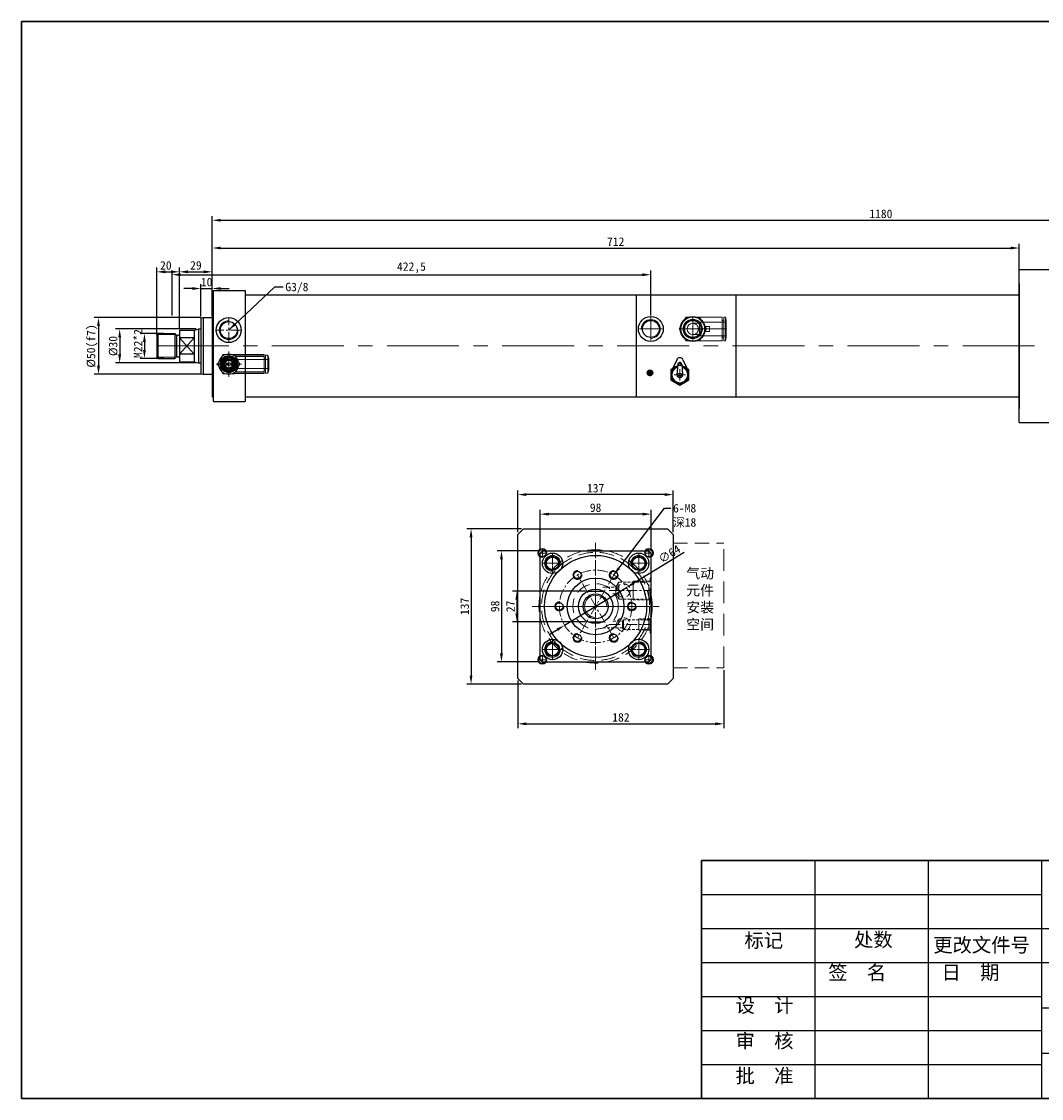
# Model space of a CAD drawing. Header units: millimetres. Extents: x 2033 to 3433, y 4611 to 5561.
# Tile 1 of 2: x 2033 to 2933, y 4611 to 5561. Entities that reach past the tile are written whole.
import ezdxf

# ---------------------------------------------------------------- set-up
doc = ezdxf.new("R2010")
doc.units = ezdxf.units.MM
doc.header["$MEASUREMENT"] = 0
doc.linetypes.add('CENTER', pattern=[50.8, 31.75, -6.35, 6.35, -6.35])
doc.linetypes.add('DASHED', pattern=[19.05, 12.7, -6.35])
doc.layers.get('Defpoints').update_dxf_attribs({"lineweight": 25})
for name, color, linetype, lineweight in [('图层1', 7, 'Continuous', 25), ('图层2', 3, 'CENTER', 13), ('图层3', 2, 'Continuous', 13), ('图层4', 1, 'Continuous', 30), ('图层5', 5, 'DASHED', 13), ('图层7', 4, 'Continuous', 13)]:
    doc.layers.add(name, color=color, linetype=linetype, lineweight=lineweight)
doc.dimstyles.new('ISO-25', dxfattribs={"dimscale": 2, "dimtxt": 2.5, "dimasz": 2.5, "dimexe": 1.25, "dimexo": 0.625, "dimtad": 1, "dimtxsty": 'Standard', "dimcen": 2.5, "dimadec": 0, "dimazin": 0, "dimtfac": 1, "dimtmove": 0, "dimatfit": 3, "dimfxl": 0, "dimarcsym": 0})

# ---------------------------------------------------------------- blocks, each defined once
blk = doc.blocks.new('*D87')
at = {"layer": 'Defpoints', "color": 0, "transparency": 16777216}
for p in [(3381.51, 5385.42), (2201.51, 5319.51), (3381.51, 5319.01)]:
    blk.add_point(p, dxfattribs=at)
at = {"layer": '图层3', "color": 0, "lineweight": -2, "transparency": 16777216}
for p, q in [((2201.51, 5321.39), (2201.51, 5389.17)), ((3381.51, 5320.89), (3381.51, 5389.17)), ((2209.01, 5385.42), (3374.01, 5385.42))]:
    blk.add_line(p, q, dxfattribs=at)
at = {"layer": '图层3', "color": 0, "transparency": 16777216}
for points in [[(2209.01, 5386.67), (2209.01, 5384.17), (2201.51, 5385.42)], [(3374.01, 5386.67), (3374.01, 5384.17), (3381.51, 5385.42)]]:
    blk.add_solid(points, dxfattribs=at)
at = {"layer": '图层3', "color": 0, "transparency": 16777216, "insert": (2791.51, 5391.05), "char_height": 7.5, "attachment_point": 5}
blk.add_mtext('1180', dxfattribs=at)
blk = doc.blocks.new('*D88')
at = {"layer": 'Defpoints', "color": 0, "transparency": 16777216}
for p in [(2201.51, 5339.93), (2201.51, 5299.51), (2172.51, 5288.51)]:
    blk.add_point(p, dxfattribs=at)
at = {"layer": '图层3', "color": 0, "lineweight": -2, "transparency": 16777216}
for p, q in [((2172.51, 5290.39), (2172.51, 5343.68)), ((2180.01, 5339.93), (2194.01, 5339.93)), ((2201.51, 5301.39), (2201.51, 5343.68))]:
    blk.add_line(p, q, dxfattribs=at)
at = {"layer": '图层3', "color": 0, "transparency": 16777216}
for points in [[(2180.01, 5341.18), (2180.01, 5338.68), (2172.51, 5339.93)], [(2194.01, 5338.68), (2194.01, 5341.18), (2201.51, 5339.93)]]:
    blk.add_solid(points, dxfattribs=at)
at = {"layer": '图层3', "color": 0, "transparency": 16777216, "insert": (2187.01, 5345.56), "char_height": 7.5, "attachment_point": 5}
blk.add_mtext('29', dxfattribs=at)
blk = doc.blocks.new('*D89')
at = {"layer": 'Defpoints', "color": 0, "transparency": 16777216}
for p in [(2193.51, 5299.51), (2101.09, 5249.51), (2193.51, 5249.51)]:
    blk.add_point(p, dxfattribs=at)
at = {"layer": '图层3', "color": 0, "lineweight": -2, "transparency": 16777216}
for p, q in [((2191.64, 5299.51), (2097.34, 5299.51)), ((2101.09, 5292.01), (2101.09, 5257.01)), ((2191.64, 5249.51), (2097.34, 5249.51))]:
    blk.add_line(p, q, dxfattribs=at)
at = {"layer": '图层3', "color": 0, "transparency": 16777216}
for points in [[(2102.34, 5292.01), (2099.84, 5292.01), (2101.09, 5299.51)], [(2099.84, 5257.01), (2102.34, 5257.01), (2101.09, 5249.51)]]:
    blk.add_solid(points, dxfattribs=at)
at = {"layer": '图层3', "color": 0, "transparency": 16777216, "insert": (2095.46, 5274.51), "char_height": 7.5, "attachment_point": 5, "rotation": 90}
blk.add_mtext('%%c50(f7)', dxfattribs=at)
blk = doc.blocks.new('*D90')
at = {"layer": 'Defpoints', "color": 0, "transparency": 16777216}
for p in [(2160.51, 5285.51), (2141.61, 5263.51), (2160.51, 5263.51)]:
    blk.add_point(p, dxfattribs=at)
at = {"layer": '图层3', "color": 0, "lineweight": -2, "transparency": 16777216}
for p, q in [((2158.64, 5285.51), (2137.86, 5285.51)), ((2141.61, 5278.01), (2141.61, 5271.01)), ((2158.64, 5263.51), (2137.86, 5263.51))]:
    blk.add_line(p, q, dxfattribs=at)
at = {"layer": '图层3', "color": 0, "transparency": 16777216}
for points in [[(2142.86, 5278.01), (2140.36, 5278.01), (2141.61, 5285.51)], [(2140.36, 5271.01), (2142.86, 5271.01), (2141.61, 5263.51)]]:
    blk.add_solid(points, dxfattribs=at)
at = {"layer": '图层3', "color": 0, "transparency": 16777216, "insert": (2135.98, 5276.65), "char_height": 7.5, "attachment_point": 5, "rotation": 90}
blk.add_mtext('M22*2', dxfattribs=at)
blk = doc.blocks.new('*D91')
at = {"layer": 'Defpoints', "color": 0, "transparency": 16777216}
for p in [(2172.51, 5339.93), (2172.51, 5299.51), (2152.51, 5282.51)]:
    blk.add_point(p, dxfattribs=at)
at = {"layer": '图层3', "color": 0, "lineweight": -2, "transparency": 16777216}
for p, q in [((2152.51, 5284.39), (2152.51, 5343.68)), ((2160.01, 5339.93), (2165.01, 5339.93)), ((2172.51, 5301.39), (2172.51, 5343.68))]:
    blk.add_line(p, q, dxfattribs=at)
at = {"layer": '图层3', "color": 0, "transparency": 16777216}
for points in [[(2160.01, 5341.18), (2160.01, 5338.68), (2152.51, 5339.93)], [(2165.01, 5338.68), (2165.01, 5341.18), (2172.51, 5339.93)]]:
    blk.add_solid(points, dxfattribs=at)
at = {"layer": '图层3', "color": 0, "transparency": 16777216, "insert": (2160.51, 5345.56), "char_height": 7.5, "attachment_point": 5}
blk.add_mtext('20', dxfattribs=at)
blk = doc.blocks.new('*D92')
at = {"layer": 'Defpoints', "color": 0, "transparency": 16777216}
for p in [(2201.51, 5325.2), (2191.51, 5298.97), (2201.51, 5298.97)]:
    blk.add_point(p, dxfattribs=at)
at = {"layer": '图层3', "color": 0, "lineweight": -2, "transparency": 16777216}
for p, q in [((2184.01, 5325.2), (2176.51, 5325.2)), ((2191.51, 5300.85), (2191.51, 5328.95)), ((2191.51, 5325.2), (2201.51, 5325.2)), ((2201.51, 5300.85), (2201.51, 5328.95)), ((2209.01, 5325.2), (2216.51, 5325.2))]:
    blk.add_line(p, q, dxfattribs=at)
at = {"layer": '图层3', "color": 0, "transparency": 16777216}
for points in [[(2184.01, 5323.95), (2184.01, 5326.45), (2191.51, 5325.2)], [(2209.01, 5326.45), (2209.01, 5323.95), (2201.51, 5325.2)]]:
    blk.add_solid(points, dxfattribs=at)
at = {"layer": '图层3', "color": 0, "transparency": 16777216, "insert": (2196.51, 5330.82), "char_height": 7.5, "attachment_point": 5}
blk.add_mtext('10', dxfattribs=at)
blk = doc.blocks.new('*D93')
at = {"layer": 'Defpoints', "color": 0, "transparency": 16777216}
for p in [(2189.24, 5289.51), (2119.77, 5259.51), (2189.24, 5259.51)]:
    blk.add_point(p, dxfattribs=at)
at = {"layer": '图层3', "color": 0, "lineweight": -2, "transparency": 16777216}
for p, q in [((2187.37, 5289.51), (2116.02, 5289.51)), ((2119.77, 5282.01), (2119.77, 5267.01)), ((2187.37, 5259.51), (2116.02, 5259.51))]:
    blk.add_line(p, q, dxfattribs=at)
at = {"layer": '图层3', "color": 0, "transparency": 16777216}
for points in [[(2121.02, 5282.01), (2118.52, 5282.01), (2119.77, 5289.51)], [(2118.52, 5267.01), (2121.02, 5267.01), (2119.77, 5259.51)]]:
    blk.add_solid(points, dxfattribs=at)
at = {"layer": '图层3', "color": 0, "transparency": 16777216, "insert": (2114.14, 5274.51), "char_height": 7.5, "attachment_point": 5, "rotation": 90}
blk.add_mtext('%%c30', dxfattribs=at)
blk = doc.blocks.new('*D94')
at = {"layer": 'Defpoints', "color": 0, "transparency": 16777216}
for p in [(2588.51, 5337.37), (2166.01, 5299.51), (2588.51, 5299.51)]:
    blk.add_point(p, dxfattribs=at)
at = {"layer": '图层3', "color": 0, "lineweight": -2, "transparency": 16777216}
for p, q in [((2166.01, 5301.39), (2166.01, 5341.12)), ((2588.51, 5301.39), (2588.51, 5341.12)), ((2173.51, 5337.37), (2581.01, 5337.37))]:
    blk.add_line(p, q, dxfattribs=at)
at = {"layer": '图层3', "color": 0, "transparency": 16777216}
for points in [[(2173.51, 5338.62), (2173.51, 5336.12), (2166.01, 5337.37)], [(2581.01, 5336.12), (2581.01, 5338.62), (2588.51, 5337.37)]]:
    blk.add_solid(points, dxfattribs=at)
at = {"layer": '图层3', "color": 0, "transparency": 16777216, "insert": (2377.26, 5343.62), "char_height": 7.5, "attachment_point": 5}
blk.add_mtext('422,5', dxfattribs=at)
blk = doc.blocks.new('*D95')
at = {"layer": 'Defpoints', "color": 0, "transparency": 16777216}
for p in [(2913.51, 5360.94), (2913.51, 5329.51), (2201.51, 5319.51)]:
    blk.add_point(p, dxfattribs=at)
at = {"layer": '图层3', "color": 0, "lineweight": -2, "transparency": 16777216}
for p, q in [((2201.51, 5321.39), (2201.51, 5364.69)), ((2209.01, 5360.94), (2906.01, 5360.94)), ((2913.51, 5331.39), (2913.51, 5364.69))]:
    blk.add_line(p, q, dxfattribs=at)
at = {"layer": '图层3', "color": 0, "transparency": 16777216}
for points in [[(2209.01, 5362.19), (2209.01, 5359.69), (2201.51, 5360.94)], [(2906.01, 5359.69), (2906.01, 5362.19), (2913.51, 5360.94)]]:
    blk.add_solid(points, dxfattribs=at)
at = {"layer": '图层3', "color": 0, "transparency": 16777216, "insert": (2557.51, 5366.57), "char_height": 7.5, "attachment_point": 5}
blk.add_mtext('712', dxfattribs=at)
blk = doc.blocks.new('*D111')
at = {"layer": 'Defpoints', "color": 0, "transparency": 16777216}
for p in [(2532.79, 5058.3), (2470.28, 5031.3), (2532.79, 5031.3)]:
    blk.add_point(p, dxfattribs=at)
at = {"layer": '图层3', "color": 0, "lineweight": -2, "transparency": 16777216}
for p, q in [((2530.92, 5058.3), (2466.53, 5058.3)), ((2470.28, 5050.8), (2470.28, 5038.8)), ((2530.92, 5031.3), (2466.53, 5031.3))]:
    blk.add_line(p, q, dxfattribs=at)
at = {"layer": '图层3', "color": 0, "transparency": 16777216}
for points in [[(2469.03, 5050.8), (2471.53, 5050.8), (2470.28, 5058.3)], [(2469.03, 5038.8), (2471.53, 5038.8), (2470.28, 5031.3)]]:
    blk.add_solid(points, dxfattribs=at)
at = {"layer": '图层3', "color": 0, "transparency": 16777216, "insert": (2464.66, 5044.8), "char_height": 7.5, "attachment_point": 5, "rotation": 90}
blk.add_mtext('27', dxfattribs=at)
blk = doc.blocks.new('*D112')
at = {"layer": 'Defpoints', "color": 0, "transparency": 16777216}
for p in [(2490.78, 5093.8), (2456.68, 4995.8), (2490.78, 4995.8)]:
    blk.add_point(p, dxfattribs=at)
at = {"layer": '图层3', "color": 0, "lineweight": -2, "transparency": 16777216}
for p, q in [((2488.9, 5093.8), (2452.93, 5093.8)), ((2456.68, 5086.3), (2456.68, 5003.3)), ((2488.9, 4995.8), (2452.93, 4995.8))]:
    blk.add_line(p, q, dxfattribs=at)
at = {"layer": '图层3', "color": 0, "transparency": 16777216}
for points in [[(2455.43, 5086.3), (2457.93, 5086.3), (2456.68, 5093.8)], [(2455.43, 5003.3), (2457.93, 5003.3), (2456.68, 4995.8)]]:
    blk.add_solid(points, dxfattribs=at)
at = {"layer": '图层3', "color": 0, "transparency": 16777216, "insert": (2451.06, 5044.8), "char_height": 7.5, "attachment_point": 5, "rotation": 90}
blk.add_mtext('98', dxfattribs=at)
blk = doc.blocks.new('*D113')
at = {"layer": 'Defpoints', "color": 0, "transparency": 16777216}
for p in [(2490.78, 5126.18), (2490.78, 5093.8), (2588.78, 5093.8)]:
    blk.add_point(p, dxfattribs=at)
at = {"layer": '图层3', "color": 0, "lineweight": -2, "transparency": 16777216}
for p, q in [((2490.78, 5095.68), (2490.78, 5129.93)), ((2581.28, 5126.18), (2498.28, 5126.18)), ((2588.78, 5095.68), (2588.78, 5129.93))]:
    blk.add_line(p, q, dxfattribs=at)
at = {"layer": '图层3', "color": 0, "transparency": 16777216}
for points in [[(2498.28, 5127.43), (2498.28, 5124.93), (2490.78, 5126.18)], [(2581.28, 5127.43), (2581.28, 5124.93), (2588.78, 5126.18)]]:
    blk.add_solid(points, dxfattribs=at)
at = {"layer": '图层3', "color": 0, "transparency": 16777216, "insert": (2539.77, 5131.81), "char_height": 7.5, "attachment_point": 5}
blk.add_mtext('98', dxfattribs=at)
blk = doc.blocks.new('*D114')
at = {"layer": 'Defpoints', "color": 0, "transparency": 16777216}
for p in [(2567.11, 5061.44), (2512.45, 5028.16)]:
    blk.add_point(p, dxfattribs=at)
at = {"layer": '图层3', "color": 0, "lineweight": -2, "transparency": 16777216}
for p, q in [((2618.02, 5092.44), (2573.52, 5065.34)), ((2512.45, 5028.16), (2567.11, 5061.44)), ((2506.04, 5024.26), (2499.63, 5020.36))]:
    blk.add_line(p, q, dxfattribs=at)
at = {"layer": '图层3', "color": 0, "transparency": 16777216}
for points in [[(2572.87, 5066.41), (2574.17, 5064.27), (2567.11, 5061.44)], [(2505.39, 5025.33), (2506.69, 5023.19), (2512.45, 5028.16)]]:
    blk.add_solid(points, dxfattribs=at)
at = {"layer": '图层3', "color": 0, "transparency": 16777216, "insert": (2604.96, 5091.06), "char_height": 7.5, "attachment_point": 5, "rotation": 31.33265}
blk.add_mtext('∅64', dxfattribs=at)
blk = doc.blocks.new('*D115')
at = {"layer": 'Defpoints', "color": 0, "transparency": 16777216}
for p in [(2652.95, 4990.49), (2471.28, 4981.3), (2652.95, 4941.2)]:
    blk.add_point(p, dxfattribs=at)
at = {"layer": '图层3', "color": 0, "lineweight": -2, "transparency": 16777216}
for p, q in [((2652.95, 4988.61), (2652.95, 4937.45)), ((2471.28, 4979.43), (2471.28, 4937.45)), ((2478.78, 4941.2), (2645.45, 4941.2))]:
    blk.add_line(p, q, dxfattribs=at)
at = {"layer": '图层3', "color": 0, "transparency": 16777216}
for points in [[(2478.78, 4942.45), (2478.78, 4939.95), (2471.28, 4941.2)], [(2645.45, 4942.45), (2645.45, 4939.95), (2652.95, 4941.2)]]:
    blk.add_solid(points, dxfattribs=at)
at = {"layer": '图层3', "color": 0, "transparency": 16777216, "insert": (2562.12, 4946.82), "char_height": 7.5, "attachment_point": 5}
blk.add_mtext('182', dxfattribs=at)
blk = doc.blocks.new('*D116')
at = {"layer": 'Defpoints', "color": 0, "transparency": 16777216}
for p in [(2471.28, 5143.42), (2471.28, 5108.3), (2608.28, 5108.3)]:
    blk.add_point(p, dxfattribs=at)
at = {"layer": '图层3', "color": 0, "lineweight": -2, "transparency": 16777216}
for p, q in [((2471.28, 5110.18), (2471.28, 5147.17)), ((2600.78, 5143.42), (2478.78, 5143.42)), ((2608.28, 5110.18), (2608.28, 5147.17))]:
    blk.add_line(p, q, dxfattribs=at)
at = {"layer": '图层3', "color": 0, "transparency": 16777216}
for points in [[(2478.78, 5144.67), (2478.78, 5142.17), (2471.28, 5143.42)], [(2600.78, 5144.67), (2600.78, 5142.17), (2608.28, 5143.42)]]:
    blk.add_solid(points, dxfattribs=at)
at = {"layer": '图层3', "color": 0, "transparency": 16777216, "insert": (2539.78, 5149.04), "char_height": 7.5, "attachment_point": 5}
blk.add_mtext('137', dxfattribs=at)
blk = doc.blocks.new('*D117')
at = {"layer": 'Defpoints', "color": 0, "transparency": 16777216}
for p in [(2476.28, 5113.3), (2429.86, 4976.3), (2476.28, 4976.3)]:
    blk.add_point(p, dxfattribs=at)
at = {"layer": '图层3', "color": 0, "lineweight": -2, "transparency": 16777216}
for p, q in [((2474.4, 5113.3), (2426.11, 5113.3)), ((2429.86, 5105.8), (2429.86, 4983.8)), ((2474.4, 4976.3), (2426.11, 4976.3))]:
    blk.add_line(p, q, dxfattribs=at)
at = {"layer": '图层3', "color": 0, "transparency": 16777216}
for points in [[(2428.61, 5105.8), (2431.11, 5105.8), (2429.86, 5113.3)], [(2428.61, 4983.8), (2431.11, 4983.8), (2429.86, 4976.3)]]:
    blk.add_solid(points, dxfattribs=at)
at = {"layer": '图层3', "color": 0, "transparency": 16777216, "insert": (2424.24, 5044.8), "char_height": 7.5, "attachment_point": 5, "rotation": 90}
blk.add_mtext('137', dxfattribs=at)

msp = doc.modelspace()

# ---------------------------------------------------------------- hatches: boundary and pattern name
at = {"layer": '图层7'}
h = msp.add_hatch(dxfattribs=at)
h.set_pattern_fill('ANSI37', color=256, scale=8, angle=270, style=0)
h.set_pattern_definition([(315, (2029.4283, 7003.3566), (0.7071068, 0.7071068), []), (45, (2029.4283, 7003.3566), (-0.7071068, 0.7071068), [])])
h.paths.add_polyline_path([(2587.73, 5248.246, 1), (2587.73, 5253.246, 1)])

# ---------------------------------------------------------------- linework, layer by layer
at = {"layer": '图层1'}
for p, q in [((2913.512, 5207.011), (2913.512, 5342.011)), ((2913.512, 5342.011), (2941.512, 5342.011)), ((2913.512, 5329.511), (2913.512, 5219.511)), ((2202.512, 5323.511), (2230.512, 5323.511)), ((2202.512, 5225.511), (2202.512, 5323.511)), ((2230.512, 5323.511), (2230.512, 5274.511)), ((2201.512, 5319.511), (2201.512, 5274.511)), ((2201.512, 5319.511), (2201.512, 5229.511)), ((2201.512, 5319.511), (2202.512, 5319.511)), ((2230.512, 5319.511), (2575.512, 5319.511)), ((2575.512, 5319.511), (2913.512, 5319.511)), ((2575.512, 5319.511), (2575.512, 5229.511)), ((2663.512, 5319.511), (2663.512, 5229.511)), ((2191.512, 5298.975), (2193.512, 5299.511)), ((2191.512, 5298.975), (2191.512, 5274.511)), ((2193.512, 5299.511), (2193.512, 5249.511)), ((2193.512, 5299.511), (2201.512, 5299.511)), ((2153.512, 5285.511), (2152.512, 5284.511)), ((2152.512, 5284.511), (2152.512, 5264.511)), ((2153.512, 5285.511), (2168.512, 5285.511)), ((2153.512, 5285.511), (2153.512, 5263.511)), ((2168.512, 5285.511), (2168.512, 5263.511)), ((2168.512, 5285.511), (2169.719, 5284.304)), ((2170.012, 5284.101), (2170.012, 5265.011)), ((2170.426, 5284.011), (2171.512, 5284.011)), ((2172.512, 5288.511), (2172.512, 5260.511)), ((2172.512, 5288.511), (2185.512, 5288.511)), ((2185.512, 5288.511), (2188.989, 5289.443)), ((2185.512, 5288.511), (2185.512, 5260.511)), ((2189.244, 5289.493), (2189.244, 5259.528)), ((2172.512, 5267.3), (2185.512, 5281.722)), ((2172.512, 5281.722), (2185.512, 5267.3)), ((2185.512, 5281.722), (2172.512, 5281.722)), ((2191.512, 5274.511), (2191.512, 5250.047)), ((2230.512, 5274.511), (2230.512, 5225.511)), ((2153.512, 5263.511), (2152.512, 5264.511)), ((2153.512, 5263.511), (2168.512, 5263.511)), ((2168.512, 5263.511), (2169.719, 5264.718)), ((2170.426, 5265.011), (2171.512, 5265.011)), ((2185.512, 5267.3), (2172.512, 5267.3)), ((2172.512, 5260.511), (2185.512, 5260.511)), ((2185.512, 5260.511), (2188.989, 5259.579)), ((2607.884, 5254.791), (2606.093, 5253.757)), ((2606.093, 5253.757), (2606.093, 5244.52)), ((2611.366, 5262.389), (2606.821, 5252.472)), ((2612.299, 5258.279), (2611.601, 5249.333)), ((2615.888, 5258.279), (2616.586, 5249.333)), ((2616.82, 5262.389), (2621.366, 5252.472)), ((2622.093, 5253.757), (2620.303, 5254.791)), ((2622.093, 5244.52), (2622.093, 5253.757)), ((2191.512, 5250.047), (2193.512, 5249.511)), ((2193.512, 5249.511), (2201.512, 5249.511)), ((2606.093, 5244.52), (2614.093, 5239.901)), ((2614.093, 5239.901), (2622.093, 5244.52)), ((2913.512, 5219.511), (2913.512, 5234.511)), ((2201.512, 5229.511), (2202.512, 5229.511)), ((2202.512, 5225.511), (2230.512, 5225.511)), ((2230.512, 5229.511), (2575.512, 5229.511)), ((2575.512, 5229.511), (2913.512, 5229.511)), ((2913.512, 5207.011), (2941.512, 5207.011)), ((2492.779, 5093.8), (2490.779, 5091.8)), ((2492.779, 5093.8), (2586.779, 5093.8)), ((2588.779, 5091.8), (2586.779, 5093.8)), ((2490.779, 4997.8), (2490.779, 5091.8)), ((2588.779, 4997.8), (2588.779, 5091.8)), ((2532.794, 5058.3), (2546.764, 5058.3)), ((2532.794, 5031.3), (2546.764, 5031.3)), ((2490.779, 4997.8), (2492.779, 4995.8)), ((2588.779, 4997.8), (2586.779, 4995.8)), ((2492.779, 4995.8), (2586.779, 4995.8)), ((2733.155, 4820.722), (2733.155, 4610.722)), ((2833.155, 4820.722), (2833.155, 4610.722)), ((2933.155, 4820.722), (2933.155, 4610.722)), ((2633.155, 4790.722), (2933.155, 4790.722)), ((2633.155, 4760.722), (3433.155, 4760.722)), ((2633.155, 4730.722), (3433.155, 4730.722)), ((2633.155, 4700.722), (2933.155, 4700.722)), ((2933.155, 4690.722), (3183.155, 4690.722)), ((2633.155, 4670.722), (2933.155, 4670.722)), ((2933.155, 4650.722), (3183.155, 4650.722)), ((2633.155, 4640.722), (2933.155, 4640.722))]:
    msp.add_line(p, q, dxfattribs=at)
at = {"layer": '图层1', "ltscale": 5}
for p, q in [((2189.507, 5289.511), (2191.512, 5289.511)), ((2189.507, 5259.511), (2191.512, 5259.511))]:
    msp.add_line(p, q, dxfattribs=at)
at = {"layer": '图层1'}
msp.add_lwpolyline([(2476.279, 5113.3), (2603.279, 5113.3), (2608.279, 5108.3), (2608.279, 4981.3), (2603.279, 4976.3), (2476.279, 4976.3), (2471.279, 4981.3), (2471.279, 5108.3)], close=True, dxfattribs=at)
for centre, radius in [((2216.012, 5288.511), 11), ((2216.012, 5288.511), 7.5), ((2588.512, 5289.511), 11), ((2588.512, 5289.511), 7.5), ((2625.512, 5289.511), 11), ((2625.512, 5289.511), 7.5), ((2216.012, 5258.511), 7.5), ((2216.012, 5258.511), 4.25), ((2614.093, 5258.139), 1), ((2587.73, 5250.746), 2.5), ((2614.093, 5249.139), 1.5), ((2492.779, 5091.8), 3.25), ((2586.779, 5091.8), 3.25), ((2501.779, 5082.8), 9), ((2539.779, 5044.8), 45), ((2501.779, 5082.8), 6.25), ((2501.779, 5082.8), 5.5), ((2577.779, 5082.8), 9), ((2577.779, 5082.8), 6.25), ((2577.779, 5082.8), 5.5), ((2523.779, 5072.513), 3.25), ((2555.779, 5072.513), 3.25), ((2539.779, 5044.8), 25), ((2539.779, 5044.8), 15.2), ((2539.779, 5044.8), 15.2), ((2539.779, 5044.8), 11), ((2507.779, 5044.8), 3.25), ((2571.779, 5044.8), 3.25), ((2523.779, 5017.087), 3.25), ((2555.779, 5017.087), 3.25), ((2501.779, 5006.8), 9), ((2501.779, 5006.8), 6.25), ((2501.779, 5006.8), 5.5), ((2577.779, 5006.8), 9), ((2577.779, 5006.8), 6.25), ((2577.779, 5006.8), 5.5), ((2492.779, 4997.8), 3.25), ((2586.779, 4997.8), 3.25)]:
    msp.add_circle(centre, radius, dxfattribs=at)
for centre, radius, start, end in [((2170.426, 5285.011), 1, 225, 270), ((2171.512, 5285.011), 1, 270, 0), ((2189.507, 5287.511), 2, 90, 105), ((2170.426, 5264.011), 1, 90, 135), ((2171.512, 5264.011), 1, 0, 90), ((2614.093, 5261.139), 3, 24.624318, 155.375682), ((2189.507, 5261.511), 2, 255, 270), ((2614.093, 5249.139), 8, 103.749113, 76.250887), ((2614.093, 5249.139), 7, 106.463989, 73.536011), ((2614.093, 5258.139), 1.8, 4.460844, 175.539156), ((2614.093, 5249.139), 2.5, 175.539156, 4.460844)]:
    msp.add_arc(centre, radius, start, end, dxfattribs=at)
at = {"layer": '图层2', "ltscale": 0.3}
for p, q in [((2216.012, 5277.511), (2216.012, 5299.511)), ((2227.012, 5288.511), (2205.012, 5288.511)), ((2216.012, 5247.335), (2216.012, 5269.686)), ((2227.187, 5258.511), (2204.836, 5258.511)), ((2539.779, 5100.8), (2539.779, 4988.8)), ((2539.779, 4995.8), (2539.779, 5093.8)), ((2492.779, 5082.8), (2510.779, 5082.8)), ((2501.779, 5091.8), (2501.779, 5073.8)), ((2586.779, 5082.8), (2568.779, 5082.8)), ((2577.779, 5091.8), (2577.779, 5073.8)), ((2555.779, 5017.087), (2523.779, 5072.513)), ((2555.779, 5072.513), (2523.779, 5017.087)), ((2551.779, 5058.8), (2588.779, 5058.8)), ((2483.779, 5044.8), (2595.779, 5044.8)), ((2490.779, 5044.8), (2588.779, 5044.8)), ((2551.779, 5028.8), (2588.779, 5028.8)), ((2492.779, 5006.8), (2510.779, 5006.8)), ((2501.779, 4997.8), (2501.779, 5015.8)), ((2586.779, 5006.8), (2568.779, 5006.8)), ((2577.779, 4997.8), (2577.779, 5015.8))]:
    msp.add_line(p, q, dxfattribs=at)
at = {"layer": '图层2'}
for p, q in [((2588.512, 5299.511), (2588.512, 5279.511)), ((2625.512, 5299.511), (2625.512, 5279.511)), ((2578.512, 5289.511), (2598.512, 5289.511)), ((2615.512, 5289.511), (2635.512, 5289.511)), ((2614.093, 5254.139), (2614.093, 5244.139)), ((2609.093, 5249.139), (2619.093, 5249.139))]:
    msp.add_line(p, q, dxfattribs=at)
at = {"layer": '图层2', "ltscale": 2}
msp.add_line((2152.512, 5274.511), (3381.512, 5274.511), dxfattribs=at)
at = {"layer": '图层2', "ltscale": 0.2}
for p, q in [((2492.779, 5087.8), (2492.779, 5095.8)), ((2586.779, 5087.8), (2586.779, 5095.8)), ((2496.779, 5091.8), (2488.779, 5091.8)), ((2494.779, 5082.8), (2508.779, 5082.8)), ((2501.779, 5089.8), (2501.779, 5075.8)), ((2584.779, 5082.8), (2570.779, 5082.8)), ((2577.779, 5089.8), (2577.779, 5075.8)), ((2582.779, 5091.8), (2590.779, 5091.8)), ((2494.779, 5006.8), (2508.779, 5006.8)), ((2501.779, 4999.8), (2501.779, 5013.8)), ((2584.779, 5006.8), (2570.779, 5006.8)), ((2577.779, 4999.8), (2577.779, 5013.8)), ((2496.779, 4997.8), (2488.779, 4997.8)), ((2492.779, 5001.8), (2492.779, 4993.8)), ((2582.779, 4997.8), (2590.779, 4997.8)), ((2586.779, 5001.8), (2586.779, 4993.8))]:
    msp.add_line(p, q, dxfattribs=at)
at = {"layer": '图层2', "ltscale": 0.3}
msp.add_circle((2539.779, 5044.8), 32, dxfattribs=at)
at = {"layer": '图层4'}
for p, q in [((2033.155, 5560.722), (3433.155, 5560.722)), ((2033.155, 5560.722), (2033.155, 4610.722)), ((2633.155, 4820.722), (3433.155, 4820.722)), ((2633.155, 4820.722), (2633.155, 4610.722)), ((2033.155, 4610.722), (3433.155, 4610.722)), ((2483.155, 4610.722), (3433.155, 4610.722))]:
    msp.add_line(p, q, dxfattribs=at)
at = {"layer": '图层5'}
for p, q in [((2608.279, 5100.488), (2652.954, 5100.488)), ((2560.279, 5066.3), (2557.681, 5061.8)), ((2560.279, 5051.3), (2560.279, 5066.3)), ((2572.779, 5067.1), (2572.779, 5053.078)), ((2572.779, 5050.5), (2572.779, 5064.522)), ((2586.779, 5066.3), (2587.779, 5067.3)), ((2586.779, 5051.3), (2586.779, 5066.3)), ((2587.779, 5047.8), (2587.779, 5069.8)), ((2587.779, 5069.8), (2588.779, 5069.8)), ((2557.681, 5055.8), (2557.681, 5061.8)), ((2560.279, 5051.3), (2557.681, 5055.8)), ((2586.779, 5051.3), (2587.779, 5050.3)), ((2587.779, 5047.8), (2588.779, 5047.8)), ((2587.779, 5036.3), (2588.779, 5036.3)), ((2587.779, 5021.3), (2587.779, 5036.3)), ((2564.279, 5033.05), (2563.557, 5031.8)), ((2563.557, 5025.8), (2563.557, 5031.8)), ((2564.279, 5024.55), (2563.557, 5025.8)), ((2564.279, 5024.55), (2564.279, 5033.05)), ((2577.779, 5023.9), (2577.779, 5033.7)), ((2586.779, 5033.05), (2587.779, 5034.05)), ((2586.779, 5024.55), (2586.779, 5033.05)), ((2586.779, 5024.55), (2587.779, 5023.55)), ((2587.779, 5021.3), (2588.779, 5021.3)), ((2608.279, 4990.488), (2652.954, 4990.488))]:
    msp.add_line(p, q, dxfattribs=at)
at = {"layer": '图层5', "ltscale": 1.5}
for p, q in [((2608.279, 4990.488), (2608.279, 5100.488)), ((2652.954, 4990.488), (2652.954, 5100.488))]:
    msp.add_line(p, q, dxfattribs=at)
at = {"layer": '图层5', "ltscale": 0.2}
for p, q in [((2560.279, 5066.3), (2585.279, 5066.3)), ((2572.779, 5067.1), (2587.579, 5067.1)), ((2546.024, 5061.8), (2557.681, 5061.8)), ((2554.978, 5055.8), (2557.681, 5055.8)), ((2560.279, 5051.3), (2585.279, 5051.3)), ((2572.779, 5050.5), (2587.579, 5050.5)), ((2546.024, 5025.8), (2563.557, 5025.8)), ((2554.978, 5031.8), (2563.557, 5031.8)), ((2564.279, 5033.05), (2585.279, 5033.05)), ((2577.779, 5033.7), (2587.429, 5033.7)), ((2564.279, 5024.55), (2585.279, 5024.55)), ((2577.779, 5023.9), (2587.429, 5023.9))]:
    msp.add_line(p, q, dxfattribs=at)
at = {"layer": '图层5'}
for radius in [50, 47.7, 20]:
    msp.add_circle((2539.779, 5044.8), radius, dxfattribs=at)
at = {"layer": '图层5', "ltscale": 0.5}
for centre in [(2564.279, 5058.8), (2564.279, 5028.8)]:
    msp.add_circle(centre, 6, dxfattribs=at)
at = {"layer": '图层7'}
for p, q in [((2619.449, 5300.011), (2613.387, 5289.511)), ((2651.512, 5300.011), (2619.449, 5300.011)), ((2625.512, 5278.454), (2625.512, 5300.568)), ((2625.512, 5279.011), (2625.512, 5300.011)), ((2631.512, 5294.511), (2625.512, 5294.511)), ((2631.512, 5283.511), (2631.512, 5295.511)), ((2655.012, 5295.511), (2631.512, 5295.511)), ((2637.636, 5289.511), (2631.574, 5300.011)), ((2640.212, 5291.611), (2635.799, 5291.611)), ((2636.012, 5287.411), (2636.012, 5291.611)), ((2640.212, 5287.411), (2640.212, 5291.611)), ((2651.512, 5279.011), (2651.512, 5300.011)), ((2652.824, 5296.861), (2651.512, 5296.861)), ((2652.824, 5279.011), (2652.824, 5300.011)), ((2654.456, 5300.011), (2652.824, 5300.011)), ((2654.456, 5279.011), (2654.456, 5300.011)), ((2655.012, 5296.861), (2654.456, 5300.011)), ((2655.012, 5282.161), (2655.012, 5296.861)), ((2152.512, 5284.511), (2169.512, 5284.511)), ((2613.387, 5289.511), (2619.449, 5279.011)), ((2614.455, 5289.511), (2655.568, 5289.511)), ((2625.512, 5284.511), (2631.512, 5284.511)), ((2631.512, 5283.511), (2655.012, 5283.511)), ((2631.574, 5279.011), (2637.636, 5289.511)), ((2635.799, 5287.411), (2640.212, 5287.411)), ((2651.512, 5282.161), (2652.824, 5282.161)), ((2654.456, 5279.011), (2655.012, 5282.161)), ((2619.449, 5279.011), (2651.512, 5279.011)), ((2652.824, 5279.011), (2654.456, 5279.011)), ((2152.512, 5264.511), (2169.512, 5264.511)), ((2211.104, 5267.011), (2206.197, 5258.511)), ((2220.919, 5267.011), (2211.104, 5267.011)), ((2216.012, 5268.297), (2216.012, 5248.725)), ((2219.101, 5266.911), (2220.977, 5266.911)), ((2219.985, 5266.53), (2221.197, 5266.53)), ((2225.827, 5258.511), (2220.919, 5267.011)), ((2220.977, 5266.911), (2247.412, 5266.911)), ((2221.197, 5266.53), (2247.412, 5266.53)), ((2221.895, 5265.256), (2247.412, 5265.256)), ((2221.932, 5265.256), (2247.412, 5265.256)), ((2247.412, 5250.111), (2247.412, 5266.911)), ((2248.312, 5263.844), (2247.412, 5263.844)), ((2248.312, 5250.511), (2248.312, 5266.511)), ((2250.525, 5266.511), (2248.312, 5266.511)), ((2250.525, 5250.511), (2250.525, 5266.511)), ((2251.412, 5263.844), (2250.525, 5266.511)), ((2251.412, 5253.177), (2251.412, 5263.844)), ((2206.197, 5258.511), (2211.104, 5250.011)), ((2210.709, 5259.361), (2221.314, 5259.361)), ((2221.314, 5257.661), (2210.709, 5257.661)), ((2216.012, 5261.8), (2216.012, 5262.511)), ((2251.412, 5262.511), (2216.012, 5262.511)), ((2216.012, 5254.511), (2216.012, 5255.222)), ((2216.012, 5254.511), (2251.412, 5254.511)), ((2220.919, 5250.011), (2225.827, 5258.511)), ((2211.104, 5250.011), (2220.919, 5250.011)), ((2219.101, 5250.111), (2220.977, 5250.111)), ((2219.985, 5250.491), (2221.197, 5250.491)), ((2220.977, 5250.111), (2247.412, 5250.111)), ((2221.197, 5250.491), (2247.412, 5250.491)), ((2221.895, 5251.766), (2247.412, 5251.766)), ((2221.932, 5251.766), (2247.412, 5251.766)), ((2247.412, 5253.177), (2248.312, 5253.177)), ((2248.312, 5250.511), (2250.525, 5250.511)), ((2250.525, 5250.511), (2251.412, 5253.177))]:
    msp.add_line(p, q, dxfattribs=at)
for points in [[(2625.512, 5300.011), (2625.911, 5300.003), (2626.707, 5299.942), (2627.497, 5299.821), (2627.887, 5299.738), (2628.275, 5299.641), (2629.037, 5299.401), (2629.778, 5299.105), (2630.495, 5298.753), (2631.183, 5298.347), (2631.838, 5297.891), (2632.152, 5297.644), (2632.457, 5297.386), (2632.799, 5297.07), (2632.895, 5296.977), (2632.989, 5296.882), (2633.035, 5296.835), (2633.082, 5296.787), (2633.173, 5296.691), (2633.264, 5296.593), (2633.353, 5296.494), (2633.441, 5296.394), (2633.527, 5296.293), (2633.57, 5296.242), (2633.613, 5296.191), (2633.697, 5296.087), (2633.78, 5295.983), (2633.861, 5295.878), (2633.941, 5295.771), (2634.02, 5295.664), (2634.059, 5295.61), (2634.097, 5295.556), (2634.173, 5295.446), (2634.248, 5295.336), (2634.321, 5295.225), (2634.392, 5295.113), (2634.463, 5295), (2634.497, 5294.943), (2634.532, 5294.886), (2634.599, 5294.771), (2634.665, 5294.655), (2634.73, 5294.539), (2634.793, 5294.421), (2634.854, 5294.303), (2634.884, 5294.244), (2634.914, 5294.184), (2634.973, 5294.065), (2635.03, 5293.945), (2635.057, 5293.884), (2635.085, 5293.823), (2635.139, 5293.702), (2635.191, 5293.579), (2635.217, 5293.518), (2635.242, 5293.456), (2635.291, 5293.333), (2635.339, 5293.208), (2635.385, 5293.083), (2635.43, 5292.958), (2635.473, 5292.832), (2635.493, 5292.769), (2635.514, 5292.705), (2635.554, 5292.578), (2635.592, 5292.451), (2635.628, 5292.323), (2635.663, 5292.194), (2635.696, 5292.065), (2635.712, 5292.001), (2635.728, 5291.936), (2635.758, 5291.806), (2635.786, 5291.676), (2635.799, 5291.611)], [(2625.512, 5294.511), (2625.584, 5294.51), (2625.73, 5294.506), (2625.875, 5294.498), (2625.947, 5294.492), (2626.02, 5294.485), (2626.164, 5294.468), (2626.308, 5294.447), (2626.451, 5294.422), (2626.594, 5294.392), (2626.735, 5294.359), (2626.806, 5294.34), (2626.876, 5294.321), (2627.015, 5294.279), (2627.153, 5294.234), (2627.29, 5294.184), (2627.425, 5294.13), (2627.559, 5294.073), (2627.625, 5294.042), (2627.69, 5294.011), (2627.82, 5293.946), (2627.948, 5293.877), (2628.012, 5293.841), (2628.074, 5293.804), (2628.198, 5293.728), (2628.32, 5293.648), (2628.379, 5293.607), (2628.439, 5293.564), (2628.555, 5293.478), (2628.669, 5293.387), (2628.781, 5293.294), (2628.89, 5293.197), (2628.995, 5293.097), (2629.047, 5293.046), (2629.098, 5292.995), (2629.198, 5292.889), (2629.295, 5292.78), (2629.388, 5292.669), (2629.478, 5292.555), (2629.565, 5292.438), (2629.607, 5292.379), (2629.649, 5292.319), (2629.729, 5292.197), (2629.805, 5292.073), (2629.878, 5291.948), (2629.947, 5291.82), (2630.012, 5291.69), (2630.043, 5291.624), (2630.073, 5291.558), (2630.131, 5291.424), (2630.185, 5291.289), (2630.234, 5291.152), (2630.28, 5291.014), (2630.322, 5290.875), (2630.341, 5290.805), (2630.36, 5290.734), (2630.393, 5290.593), (2630.422, 5290.451), (2630.448, 5290.307), (2630.469, 5290.163), (2630.486, 5290.019), (2630.493, 5289.947), (2630.498, 5289.874), (2630.507, 5289.729), (2630.511, 5289.583), (2630.512, 5289.511), (2630.511, 5289.438), (2630.507, 5289.293), (2630.498, 5289.147), (2630.493, 5289.075), (2630.486, 5289.003), (2630.469, 5288.858), (2630.448, 5288.714), (2630.422, 5288.571), (2630.393, 5288.429), (2630.36, 5288.287), (2630.341, 5288.217), (2630.322, 5288.147), (2630.28, 5288.007), (2630.234, 5287.869), (2630.185, 5287.733), (2630.131, 5287.597), (2630.073, 5287.464), (2630.043, 5287.398), (2630.012, 5287.332), (2629.947, 5287.202), (2629.878, 5287.074), (2629.805, 5286.948), (2629.729, 5286.824), (2629.649, 5286.703), (2629.607, 5286.643), (2629.565, 5286.584), (2629.478, 5286.467), (2629.388, 5286.353), (2629.295, 5286.241), (2629.198, 5286.133), (2629.098, 5286.027), (2629.047, 5285.975), (2628.995, 5285.924), (2628.89, 5285.824), (2628.781, 5285.728), (2628.669, 5285.634), (2628.555, 5285.544), (2628.439, 5285.457), (2628.379, 5285.415), (2628.32, 5285.374), (2628.198, 5285.294), (2628.074, 5285.217), (2628.012, 5285.181), (2627.948, 5285.145), (2627.82, 5285.076), (2627.69, 5285.01), (2627.625, 5284.979), (2627.559, 5284.949), (2627.425, 5284.891), (2627.29, 5284.838), (2627.153, 5284.788), (2627.015, 5284.742), (2626.876, 5284.7), (2626.806, 5284.681), (2626.735, 5284.663), (2626.594, 5284.629), (2626.451, 5284.6), (2626.308, 5284.575), (2626.164, 5284.554), (2626.02, 5284.537), (2625.947, 5284.53), (2625.875, 5284.524), (2625.73, 5284.516), (2625.584, 5284.511), (2625.512, 5284.511)], [(2635.799, 5287.411), (2635.786, 5287.346), (2635.758, 5287.215), (2635.728, 5287.086), (2635.712, 5287.021), (2635.696, 5286.956), (2635.663, 5286.827), (2635.628, 5286.699), (2635.592, 5286.571), (2635.554, 5286.443), (2635.514, 5286.316), (2635.493, 5286.253), (2635.473, 5286.19), (2635.43, 5286.064), (2635.385, 5285.938), (2635.339, 5285.813), (2635.291, 5285.689), (2635.242, 5285.565), (2635.217, 5285.504), (2635.191, 5285.442), (2635.139, 5285.32), (2635.085, 5285.198), (2635.057, 5285.137), (2635.03, 5285.077), (2634.973, 5284.957), (2634.914, 5284.837), (2634.884, 5284.778), (2634.854, 5284.718), (2634.793, 5284.6), (2634.73, 5284.483), (2634.665, 5284.366), (2634.599, 5284.251), (2634.532, 5284.136), (2634.497, 5284.079), (2634.463, 5284.022), (2634.392, 5283.909), (2634.321, 5283.797), (2634.248, 5283.686), (2634.173, 5283.575), (2634.097, 5283.466), (2634.059, 5283.412), (2634.02, 5283.358), (2633.941, 5283.25), (2633.861, 5283.144), (2633.78, 5283.038), (2633.697, 5282.934), (2633.613, 5282.831), (2633.57, 5282.78), (2633.527, 5282.729), (2633.441, 5282.628), (2633.353, 5282.528), (2633.264, 5282.429), (2633.173, 5282.331), (2633.082, 5282.234), (2633.035, 5282.187), (2632.989, 5282.139), (2632.895, 5282.045), (2632.799, 5281.952), (2632.457, 5281.636), (2632.152, 5281.378), (2631.838, 5281.131), (2631.183, 5280.674), (2630.495, 5280.269), (2629.778, 5279.917), (2629.037, 5279.62), (2628.275, 5279.381), (2627.887, 5279.283), (2627.497, 5279.2), (2626.707, 5279.079), (2625.911, 5279.018), (2625.512, 5279.011)]]:
    msp.add_lwpolyline(points, dxfattribs=at)
for centre, radius in [((2625.512, 5289.511), 8.506), ((2625.512, 5289.511), 8.159), ((2625.512, 5289.511), 7.275), ((2216.012, 5258.511), 7.16), ((2216.012, 5258.511), 6.579), ((2216.012, 5258.511), 5.96), ((2216.012, 5258.511), 5.37), ((2216.012, 5258.511), 3.58), ((2216.012, 5258.511), 3.289)]:
    msp.add_circle(centre, radius, dxfattribs=at)
for centre, radius, start, end in [((2216.012, 5288.511), 8.3, 90, 0), ((2588.512, 5289.511), 8.302, 270, 180), ((2625.512, 5289.511), 10.5, 90, 270), ((2625.512, 5289.511), 8.302, 270, 180), ((2625.512, 5289.511), 7.475, 75, 15), ((2625.512, 5289.511), 5, 90, 270), ((2625.512, 5289.511), 10.5, 348.463041, 11.536959), ((2216.012, 5258.511), 8.95, 131.753942, 168.246058), ((2216.012, 5258.511), 8.95, 108.246058, 131.753942), ((2216.012, 5258.511), 5.723, 345, 285), ((2216.012, 5258.511), 4.9, 90, 0), ((2216.012, 5258.511), 8.95, 71.753942, 108.246058), ((2216.012, 5258.511), 8.95, 48.246058, 71.753942), ((2216.012, 5258.511), 8.95, 11.753942, 48.246058), ((2216.012, 5258.511), 8.95, 168.246058, 191.753942), ((2216.012, 5258.511), 8.95, 191.753942, 228.246058), ((2216.012, 5258.511), 4.17, 11.761423, 168.238577), ((2216.012, 5258.511), 4.17, 191.761423, 348.238577), ((2216.012, 5258.511), 8.95, 311.753942, 348.246058), ((2216.012, 5258.511), 8.95, 348.246058, 11.753942), ((2216.012, 5258.511), 8.95, 228.246058, 251.753942), ((2216.012, 5258.511), 8.95, 251.753942, 288.246058), ((2216.012, 5258.511), 8.95, 288.246058, 311.753942), ((2492.779, 5091.8), 4, 0, 270), ((2586.779, 5091.8), 4, 270, 180), ((2501.779, 5082.8), 7, 0, 270), ((2577.779, 5082.8), 7, 270, 180), ((2523.779, 5072.513), 4, 86.416678, 0), ((2555.779, 5072.513), 4, 86.416678, 0), ((2539.779, 5044.8), 9.8, 0, 270), ((2507.779, 5044.8), 4, 86.416678, 0), ((2571.779, 5044.8), 4, 86.416678, 0), ((2523.779, 5017.087), 4, 86.416678, 0), ((2555.779, 5017.087), 4, 86.416678, 0), ((2501.779, 5006.8), 7, 90, 0), ((2577.779, 5006.8), 7, 180, 90), ((2492.779, 4997.8), 4, 90, 0), ((2586.779, 4997.8), 4, 180, 90)]:
    msp.add_arc(centre, radius, start, end, dxfattribs=at)

# ---------------------------------------------------------------- texts
at = {"layer": '图层3', "attachment_point": 1}
for s, insert, char_height in [('G3/8', (2265.957, 5330.342), 7.5), ('6-M8\\P{\\fSimSun|b0|i0|c134|p54;深18}', (2608.162, 5135.142), 7.5), ('{\\f宋体|b0|i0|c134|p54;标记}', (2671.132, 4756.386), 12.5), ('{\\f宋体|b0|i0|c134|p54;处数}', (2767.888, 4757.031), 12.5), ('{\\f宋体|b0|i0|c134|p54;更改文件号}', (2837.735, 4752.361), 12.5), ('{\\f宋体|b0|i0|c134|p54;签  名}', (2745.061, 4728.033), 12.5), ('{\\f宋体|b0|i0|c134|p54;日  期}', (2845.061, 4728.173), 12.5), ('{\\f宋体|b0|i0|c134|p54;设  计}', (2663.309, 4699.085), 12.5), ('{\\f宋体|b0|i0|c134|p54;审  核}', (2663.309, 4667.764), 12.5), ('{\\fSimSun|b0|i0|c134|p54;批  准}', (2663.309, 4636.908), 12.5)]:
    msp.add_mtext(s, dxfattribs=dict(at, insert=insert, char_height=char_height))
at = {"layer": '图层3', "insert": (2619.768, 5078.482), "char_height": 9, "width": 28.3977, "attachment_point": 1}
msp.add_mtext('{\\fSimSun|b0|i0|c134|p54;气动元件安装空间}', dxfattribs=at)

# ---------------------------------------------------------------- dimensions: what is measured, and where the dimension line sits
at = {"layer": '图层3'}
for base, p1, p2, override, picture, middle in [((3381.512, 5385.423), (2201.512, 5319.511), (3381.512, 5319.011), {"dimscale": 3, "dimpost": ''}, '*D87', (2791.512, 5391.048)), ((2913.512, 5360.943), (2201.512, 5319.511), (2913.512, 5329.511), {"dimscale": 3}, '*D95', (2557.512, 5366.568)), ((2588.512, 5337.373), (2166.012, 5299.511), (2588.512, 5299.511), {"dimscale": 3}, '*D94', (2377.262, 5343.623)), ((2201.512, 5339.935), (2172.512, 5288.511), (2201.512, 5299.511), {"dimscale": 3, "dimpost": '<>'}, '*D88', (2187.012, 5345.56)), ((2471.279, 5143.416), (2608.279, 5108.3), (2471.279, 5108.3), {"dimscale": 3}, '*D116', (2539.779, 5149.041))]:
    dim = msp.add_linear_dim(base=base, p1=p1, p2=p2, dimstyle='ISO-25', override=override, dxfattribs=at)
    dim.commit()
    dim.dimension.update_dxf_attribs({"geometry": picture, "text_midpoint": middle})
for base, p1, p2, override, picture, middle in [((2172.512, 5339.935), (2152.512, 5282.511), (2172.512, 5299.511), {"dimscale": 3, "dimpost": '<>'}, '*D91', (2160.507, 5339.935)), ((2201.512, 5325.198), (2191.512, 5298.975), (2201.512, 5298.975), {"dimscale": 3}, '*D92', (2196.512, 5325.198)), ((2490.779, 5126.182), (2588.779, 5093.8), (2490.779, 5093.8), {"dimscale": 3}, '*D113', (2539.774, 5126.182)), ((2652.954, 4941.197), (2471.279, 4981.3), (2652.954, 4990.488), {"dimscale": 3, "dimdec": 0}, '*D115', (2562.117, 4941.197))]:
    dim = msp.add_linear_dim(base=base, p1=p1, p2=p2, dimstyle='ISO-25', override=override, dxfattribs=at)
    dim.commit()
    dim.dimension.update_dxf_attribs({"geometry": picture, "text_midpoint": middle, "dimtype": 160})
for base, p1, p2, override, picture, middle in [((2101.088, 5249.511), (2193.512, 5299.511), (2193.512, 5249.511), {"dimscale": 3, "dimpost": '%%c<>(f7)'}, '*D89', (2095.463, 5274.511)), ((2119.769, 5259.511), (2189.244, 5289.511), (2189.244, 5259.511), {"dimscale": 3, "dimpost": '%%c<>'}, '*D93', (2114.144, 5274.511)), ((2429.86, 4976.3), (2476.279, 5113.3), (2476.279, 4976.3), {"dimscale": 3}, '*D117', (2424.235, 5044.8)), ((2456.685, 4995.8), (2490.779, 5093.8), (2490.779, 4995.8), {"dimscale": 3}, '*D112', (2451.06, 5044.8)), ((2470.283, 5031.3), (2532.794, 5058.3), (2532.794, 5031.3), {"dimscale": 3}, '*D111', (2464.658, 5044.8))]:
    dim = msp.add_linear_dim(base=base, p1=p1, p2=p2, angle=90, dimstyle='ISO-25', override=override, dxfattribs=at)
    dim.commit()
    dim.dimension.update_dxf_attribs({"geometry": picture, "text_midpoint": middle})
dim = msp.add_linear_dim(base=(2141.608, 5263.511), p1=(2160.512, 5285.511), p2=(2160.512, 5263.511), angle=90, dimstyle='ISO-25', override={"dimscale": 3, "dimpost": 'M<>*2'}, dxfattribs=at)
dim.commit()
dim.dimension.update_dxf_attribs({"geometry": '*D90', "text_midpoint": (2141.608, 5276.65), "dimtype": 160})
dim = msp.add_diameter_dim_2p(p1=(2512.446, 5028.16), p2=(2567.112, 5061.44), dimstyle='ISO-25', override={"dimscale": 3}, dxfattribs=at)
dim.commit()
dim.dimension.update_dxf_attribs({"geometry": '*D114', "text_midpoint": (2607.881, 5086.26), "dimtype": 163})

# ---------------------------------------------------------------- leaders
at = {"layer": '图层3', "annotation_type": 0, "has_hookline": 1, "hookline_direction": 0, "text_width": 27.5}
for points in [[(2216.012, 5288.511), (2256.582, 5326.592), (2264.082, 5326.592)], [(2555.779, 5072.513), (2600.443, 5131.392), (2606.287, 5131.392)]]:
    msp.add_leader(points, dimstyle='ISO-25', override={"dimscale": 3, "dimgap": 0.625, "dimtad": 0}, dxfattribs=at)

doc.saveas('drawing.dxf')
